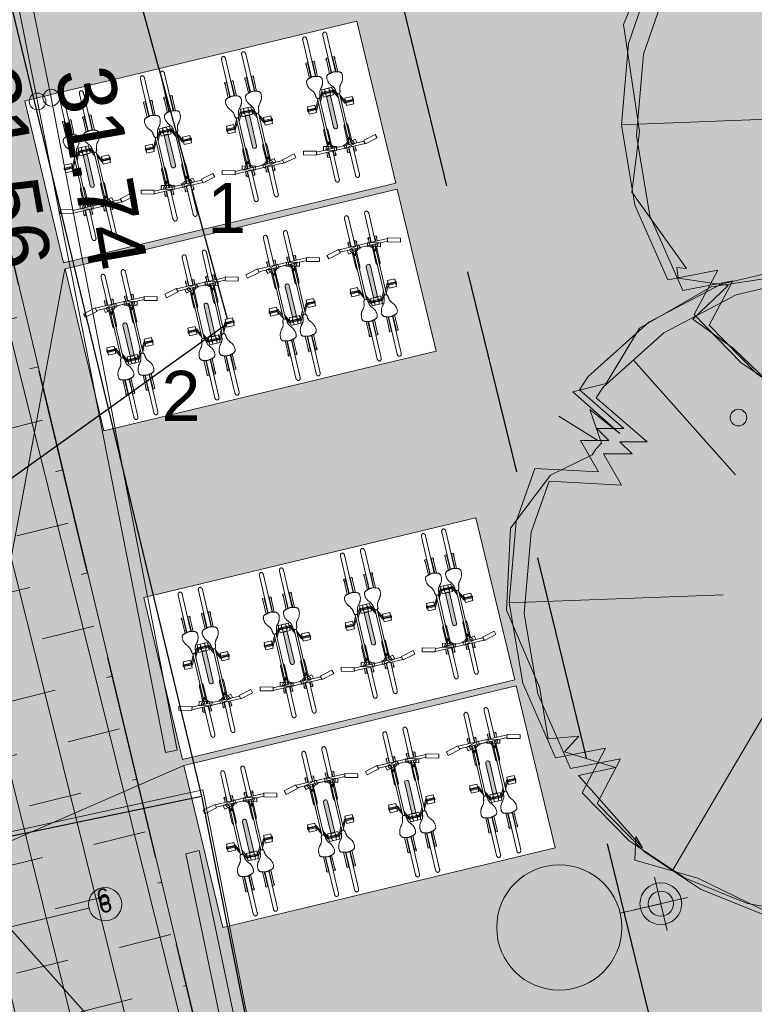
# Model space of a CAD drawing. Header units: metres. Extents: x 738076 to 738809, y 6589688 to 6590318.
# Tile 66 of 188: x 738428 to 738437, y 6589976 to 6589988. Entities that reach past the tile are written whole.
import ezdxf

# ---------------------------------------------------------------- set-up
doc = ezdxf.new("R2010")
doc.units = ezdxf.units.M
doc.linetypes.add('Kriipsjoon', pattern=[3.527298, 2.469236, -1.058062])
for name, color, linetype, lineweight in [('_GE (2D)', 7, 'Continuous', 5), ('_MA-haljastus kool (2D)', 7, 'Continuous', 5), ('_MA-joon kool (2D)', 7, 'Continuous', 5), ('_MA-pind kool (2D)', 7, 'Continuous', 5), ('_MA-teljed kool (2D)', 7, 'Continuous', 5), ('_MA-v2ikevorm kool (2D)', 7, 'Continuous', 5), ('AR-00 Teljed.AR', 7, 'Continuous', 25), ('MA-MA  TEKST kool', 7, 'Continuous', 9), ('None', 7, 'Continuous', 5), ('Plants-Component-Interior Linework', 7, 'Continuous', 18), ('Plants-Component-Outline', 7, 'Continuous', 18)]:
    doc.layers.add(name, color=color, linetype=linetype, lineweight=lineweight)
for name, color, linetype, lineweight, true_color in [('GE-korgus-EH2000', 7, 'Continuous', 5, 0x888888), ('GE-KTRASS', 7, 'Continuous', 5, 0x888888), ('GE-TEE', 7, 'Continuous', 5, 0x888888), ('GE-TORUNR', 7, 'Continuous', 5, 0x888888), ('GE-VTRASS', 7, 'Continuous', 5, 0x888888), ('MA-haljastus murukate', 7, 'Continuous', 5, 0xb9ceac), ('MA-haljastus puu', 7, 'Continuous', 5, 0xb9ceac), ('MA-hoone teljed', 7, 'Continuous', 5, 0x888888), ('MA-jalgrattahoidja', 7, 'Continuous', 5, 0x888888), ('MA-playtop kate', 7, 'Continuous', 5, 0x888888), ('MA-tee graniitplaat 300xvaba mm. helehall', 7, 'Continuous', 5, 0x636466), ('MA-teraslehest katendiääris 4x100', 7, 'Kriipsjoon', 25, 0x6c3f99), ('MA-teraslehest katendiääris 4x50', 6, 'Kriipsjoon', 25, 0xff00ff), ('MA-välisvalgusti', 7, 'Continuous', 5, 0x888888)]:
    doc.layers.add(name, color=color, linetype=linetype, lineweight=lineweight, true_color=true_color)
doc.styles.add('Arial', font='Arial')
doc.linetypes.add('-K-', pattern='A,10,-0.8,-1.308668,["K",Arial,S=1.4,R=0,X=-1.308668,Y=-0.7],-0.891332,10,-3', length=26)
doc.linetypes.add('-V-', pattern='A,10,-0.8,-1.308668,["V",Arial,S=1.4,R=0,X=-1.308668,Y=-0.7],-0.891332,10,-3', length=26)
pattern_1 = [(104, (0, 0), (-0.616138, -0.15362), []), (-166, (0, 0), (0.30724, -1.232276), [0.635, -0.635]), (-166, (-0.7698, 0.4625), (0.30724, -1.232276), [0.635, -0.635])]

# ---------------------------------------------------------------- blocks, each defined once
blk = doc.blocks.new('Hardscape (2D)-49')
at = {"layer": 'MA-playtop kate', "color": 157, "transparency": 33554687}
blk.add_solid([(-0.016, 0.065), (-5.2, -1.158), (-5.459, 22.379), (-11.123, 23.557)], dxfattribs=at)
blk.add_solid([(-0.016, 0.065), (-5.2, -1.158), (-5.459, 22.379), (-11.123, 23.557)], dxfattribs=at)
at = {"layer": 'MA-playtop kate', "color": 0, "flags": 1}
for tag in ['IFC_UUID', 'instanceID', 'prm0_name', 'prm0_type', 'prm0_value', 'prm1_name', 'prm1_type', 'prm1_value', 'prm2_name', 'prm2_type', 'prm2_value', 'prm3_name', 'prm3_type', 'prm3_value', 'prm4_name', 'prm4_type', 'prm4_value', 'prm5_name', 'prm5_type', 'prm5_value', 'prm6_name', 'prm6_type', 'prm6_value', 'prm7_name', 'prm7_type', 'prm7_value', 'prm8_name', 'prm8_type', 'prm8_value']:
    blk.add_attdef(tag, (-2153990.215, -6234773.484), '', height=0.00018, dxfattribs=at)
blk = doc.blocks.new('Hardscape (2D)-50')
at = {"layer": 'MA-tee graniitplaat 300xvaba mm. helehall', "linetype": 'Continuous', "lineweight": 0, "true_color": 0xeeeeee, "transparency": 33554687}
blk.add_hatch(color=7, dxfattribs=at).paths.add_polyline_path([(0.02, -0.016), (1.692, 0.384), (5.556, -15.76), (9.305, -14.853), (3.382, 9.863), (-2.645, 11.116)])
blk.add_hatch(color=7, dxfattribs=at).paths.add_polyline_path([(0.02, -0.016), (1.692, 0.384), (5.556, -15.76), (9.305, -14.853), (3.382, 9.863), (-2.645, 11.116)])
at = {"layer": 'MA-tee graniitplaat 300xvaba mm. helehall', "linetype": 'Continuous', "lineweight": 5, "true_color": 0x636466, "transparency": 33554687}
h = blk.add_hatch(dxfattribs=at)
h.set_pattern_fill('graniitplaat 300xvaba_ helehall', color=251, style=0, pattern_type=2)
h.set_pattern_definition(pattern_1)
h.paths.add_polyline_path([(0.02, -0.016), (1.692, 0.384), (5.556, -15.76), (9.305, -14.853), (3.382, 9.863), (-2.645, 11.116)])
h = blk.add_hatch(dxfattribs=at)
h.set_pattern_fill('graniitplaat 300xvaba_ helehall', color=251, style=0, pattern_type=2)
h.set_pattern_definition(pattern_1)
h.paths.add_polyline_path([(0.02, -0.016), (1.692, 0.384), (5.556, -15.76), (9.305, -14.853), (3.382, 9.863), (-2.645, 11.116)])
at = {"layer": 'MA-tee graniitplaat 300xvaba mm. helehall', "transparency": 33554687, "flags": 128}
blk.add_lwpolyline([(0.02, -0.016), (1.692, 0.384), (5.556, -15.76), (9.305, -14.853), (3.382, 9.863), (-2.645, 11.116)], close=True, dxfattribs=at)
blk.add_lwpolyline([(0.02, -0.016), (1.692, 0.384), (5.556, -15.76), (9.305, -14.853), (3.382, 9.863), (-2.645, 11.116)], close=True, dxfattribs=at)
at = {"layer": 'MA-tee graniitplaat 300xvaba mm. helehall', "color": 0, "flags": 1}
for tag in ['IFC_UUID', 'instanceID', 'prm0_name', 'prm0_type', 'prm0_value', 'prm1_name', 'prm1_type', 'prm1_value', 'prm2_name', 'prm2_type', 'prm2_value', 'prm3_name', 'prm3_type', 'prm3_value', 'prm4_name', 'prm4_type', 'prm4_value', 'prm5_name', 'prm5_type', 'prm5_value', 'prm6_name', 'prm6_type', 'prm6_value', 'prm7_name', 'prm7_type', 'prm7_value', 'prm8_name', 'prm8_type', 'prm8_value']:
    blk.add_attdef(tag, (-2153996.241, -6234774.391), '', height=0.00018, dxfattribs=at)
blk = doc.blocks.new('Hardscape (2D)-51')
at = {"layer": 'MA-haljastus murukate', "color": 254, "true_color": 0xd9e6cf, "transparency": 33554687}
blk.add_solid([(-8.992, -1.7), (-12.528, 13.534), (-24.06, -5.248), (-29.504, 17.066)], dxfattribs=at)
blk.add_solid([(-8.992, -1.7), (-12.528, 13.534), (-24.06, -5.248), (-29.504, 17.066)], dxfattribs=at)
at = {"layer": 'MA-haljastus murukate', "color": 0, "flags": 1}
for tag in ['IFC_UUID', 'instanceID', 'prm0_name', 'prm0_type', 'prm0_value', 'prm1_name', 'prm1_type', 'prm1_value', 'prm2_name', 'prm2_type', 'prm2_value', 'prm3_name', 'prm3_type', 'prm3_value', 'prm4_name', 'prm4_type', 'prm4_value', 'prm5_name', 'prm5_type', 'prm5_value', 'prm6_name', 'prm6_type', 'prm6_value', 'prm7_name', 'prm7_type', 'prm7_value', 'prm8_name', 'prm8_type', 'prm8_value']:
    blk.add_attdef(tag, (-2153984.551, -6234772.26), '', height=0.00018, dxfattribs=at)
blk = doc.blocks.new('MA-pind kool (2D)')
at = {"layer": 'MA-haljastus murukate', "transparency": 33554687}
blk.add_blockref('Hardscape (2D)-51', (-2153955.047, -6234767.012), dxfattribs=at)
at = {"layer": 'MA-playtop kate', "color": 7, "transparency": 33554687}
blk.add_blockref('Hardscape (2D)-49', (-2153979.091, -6234772.325, -0.2), dxfattribs=at)
at = {"layer": 'MA-tee graniitplaat 300xvaba mm. helehall', "transparency": 33554687}
blk.add_blockref('Hardscape (2D)-50', (-2153993.597, -6234758.63), dxfattribs=at)
blk = doc.blocks.new('NYX330 1-ne (2D)')
at = {"layer": 'MA-välisvalgusti', "linetype": 'Continuous', "lineweight": 0, "true_color": 0x7f007f, "transparency": 33554687}
h = blk.add_hatch(color=216, dxfattribs=at)
edge = h.paths.add_edge_path()
edge.add_arc((2.094, 0), 1.25, 143.1301, 216.8699, ccw=False)
edge.add_arc((1.094, 0), 0.75, 90, 180)
edge.add_arc((1.094, 0), 0.75, 180, 270)
at = {"layer": 'MA-välisvalgusti', "linetype": 'Continuous', "transparency": 33554687}
for p, q in [((-0.156, 0.328), (-0.156, -0.328)), ((0.172, 0), (-0.484, 0)), ((0.344, 0), (-0.156, 0))]:
    blk.add_line(p, q, dxfattribs=at)
for centre, radius in [((1.094, 0), 0.75), ((-0.156, 0), 0.25), ((-0.156, 0), 0.15)]:
    blk.add_circle(centre, radius, dxfattribs=at)
blk = doc.blocks.new('jalgratta varikatus (2D)')
at = {"layer": 'MA-jalgrattahoidja', "transparency": 33554687, "flags": 128}
for points in [[(-2.056, 1.116), (2.039, 1.116), (2.039, -0.879), (-2.056, -0.879)], [(-2.056, -0.956), (2.039, -0.956), (2.039, -2.95), (-2.056, -2.95)]]:
    blk.add_lwpolyline(points, close=True, dxfattribs=at)
at = {"color": 255, "transparency": 33554559}
for points in [[(-2.056, 1.116), (2.039, 1.116), (2.039, -0.879), (-2.056, -0.879)], [(-2.056, -0.956), (2.039, -0.956), (2.039, -2.95), (-2.056, -2.95)]]:
    blk.add_wipeout(points, dxfattribs=at).dxf.layer = 'MA-jalgrattahoidja'
at = {"layer": 'MA-jalgrattahoidja', "transparency": 33554559, "flags": 128}
for points in [[(-2.056, 1.116), (2.039, 1.116), (2.039, -0.879), (-2.056, -0.879)], [(-2.056, -0.956), (2.039, -0.956), (2.039, -2.95), (-2.056, -2.95)]]:
    blk.add_lwpolyline(points, close=True, dxfattribs=at)
blk = doc.blocks.new('rattahoidja kaar300 (2D)')
at = {"layer": 'MA-jalgrattahoidja', "linetype": 'Continuous', "lineweight": 0, "transparency": 33554687}
h = blk.add_hatch(color=233, dxfattribs=at)
edge = h.paths.add_edge_path()
edge.add_arc((0, 0), 0.025, 90, 270)
edge.add_line((0, -0.025), (0.36, -0.025))
edge.add_arc((0.36, 0), 0.025, 270, 450)
edge.add_line((0.36, 0.025), (0, 0.025))
at = {"layer": 'MA-jalgrattahoidja'}
for p, q in [((-0.279, 0.302), (-0.241, 0.453)), ((-0.241, 0.453), (-0.196, 0.442)), ((-0.234, 0.29), (-0.196, 0.442)), ((-0.279, 0.302), (-0.234, 0.29)), ((-0.274, 0.3), (-0.274, -0.053)), ((-0.243, 0.293), (-0.243, -0.045)), ((0.218, 0.274), (0.218, 0.184)), ((0.31, 0.274), (0.218, 0.274)), ((0.248, 0.28), (0.264, 0.28)), ((0.248, 0.274), (0.248, 0.28)), ((0.254, 0.184), (0.254, 0.274)), ((0.257, 0.283), (0.264, 0.283)), ((0.257, 0.283), (0.257, 0.28)), ((0.271, 0.283), (0.264, 0.283)), ((0.281, 0.28), (0.264, 0.28)), ((0.264, 0.184), (0.264, 0.274)), ((0.271, 0.283), (0.271, 0.28)), ((0.274, 0.184), (0.274, 0.274)), ((0.281, 0.274), (0.281, 0.28)), ((0.31, 0.274), (0.31, 0.184)), ((-0.619, 0.149), (-0.274, 0.149)), ((-0.336, 0.154), (-0.336, 0.174)), ((-0.336, 0.174), (-0.274, 0.174)), ((-0.336, 0.154), (-0.274, 0.154)), ((-0.331, 0.176), (-0.312, 0.176)), ((-0.331, 0.176), (-0.331, 0.174)), ((-0.327, 0.178), (-0.315, 0.178)), ((-0.327, 0.178), (-0.327, 0.176)), ((-0.327, 0.154), (-0.327, 0.149)), ((-0.315, 0.178), (-0.315, 0.176)), ((-0.315, 0.154), (-0.315, 0.149)), ((-0.312, 0.176), (-0.312, 0.174)), ((-0.279, 0.055), (-0.241, 0.206)), ((-0.243, 0.154), (-0.239, 0.154)), ((-0.243, 0.136), (-0.18, 0.136)), ((-0.241, 0.206), (-0.196, 0.195)), ((-0.234, 0.043), (-0.196, 0.195)), ((-0.228, 0.142), (-0.228, 0.136)), ((-0.208, 0.149), (-0.024, 0.149)), ((-0.208, 0.149), (-0.208, 0.139)), ((-0.172, 0.139), (-0.208, 0.139)), ((-0.163, 0.136), (0.379, 0.136)), ((0.31, 0.184), (0.218, 0.184)), ((0.248, 0.184), (0.248, 0.178)), ((0.248, 0.178), (0.264, 0.178)), ((0.252, 0.178), (0.252, 0.173)), ((0.252, 0.173), (0.33, 0.136)), ((0.281, 0.178), (0.264, 0.178)), ((0.276, 0.178), (0.36, 0.136)), ((0.281, 0.184), (0.281, 0.178)), ((0.636, 0.174), (0.825, 0.174)), ((0.642, 0.154), (0.825, 0.154)), ((0.643, 0.149), (1.102, 0.149)), ((0.801, 0.176), (0.801, 0.174)), ((0.819, 0.176), (0.801, 0.176)), ((0.804, 0.178), (0.804, 0.176)), ((0.816, 0.178), (0.804, 0.178)), ((0.804, 0.154), (0.804, 0.149)), ((0.816, 0.178), (0.816, 0.176)), ((0.816, 0.154), (0.816, 0.149)), ((0.819, 0.176), (0.819, 0.174)), ((0.825, 0.154), (0.825, 0.174)), ((-0.619, 0.099), (-0.274, 0.099)), ((-0.336, 0.074), (-0.336, 0.094)), ((-0.336, 0.094), (-0.274, 0.094)), ((-0.336, 0.074), (-0.274, 0.074)), ((-0.331, 0.072), (-0.331, 0.074)), ((-0.331, 0.072), (-0.312, 0.072)), ((-0.327, 0.094), (-0.327, 0.099)), ((-0.327, 0.07), (-0.327, 0.072)), ((-0.327, 0.07), (-0.315, 0.07)), ((-0.315, 0.094), (-0.315, 0.099)), ((-0.315, 0.07), (-0.315, 0.072)), ((-0.312, 0.072), (-0.312, 0.074)), ((-0.279, 0.055), (-0.234, 0.043)), ((-0.243, 0.074), (-0.274, 0.074)), ((-0.274, -0.3), (-0.274, 0.053)), ((-0.243, 0.111), (-0.18, 0.111)), ((-0.243, 0.094), (-0.239, 0.094)), ((-0.243, -0.293), (-0.243, 0.045)), ((-0.228, 0.105), (-0.228, 0.111)), ((-0.208, 0.109), (-0.208, 0.099)), ((-0.172, 0.109), (-0.208, 0.109)), ((-0.208, 0.099), (-0.024, 0.099)), ((-0.163, 0.111), (0.379, 0.111)), ((0.413, 0.069), (0.33, 0.111)), ((0.437, 0.074), (0.36, 0.111)), ((0.471, 0.063), (0.379, 0.063)), ((0.379, -0.026), (0.379, 0.063)), ((0.471, 0.026), (0.379, 0.026)), ((0.379, 0.026), (0.379, -0.063)), ((0.408, 0.069), (0.425, 0.069)), ((0.408, 0.063), (0.408, 0.069)), ((0.408, 0.026), (0.408, 0.033)), ((0.408, 0.033), (0.425, 0.033)), ((0.415, 0.063), (0.415, -0.026)), ((0.415, -0.063), (0.415, 0.026)), ((0.418, 0.036), (0.418, 0.033)), ((0.418, 0.036), (0.425, 0.036)), ((0.441, 0.069), (0.425, 0.069)), ((0.425, 0.063), (0.425, -0.026)), ((0.431, 0.036), (0.425, 0.036)), ((0.441, 0.033), (0.425, 0.033)), ((0.425, -0.063), (0.425, 0.026)), ((0.431, 0.036), (0.431, 0.033)), ((0.435, 0.063), (0.435, -0.026)), ((0.435, -0.063), (0.435, 0.026)), ((0.437, 0.069), (0.437, 0.074)), ((0.441, 0.063), (0.441, 0.069)), ((0.441, 0.026), (0.441, 0.033)), ((0.471, -0.026), (0.471, 0.063)), ((0.471, 0.026), (0.471, -0.063)), ((0.636, 0.074), (0.825, 0.074)), ((0.642, 0.094), (0.825, 0.094)), ((0.643, 0.099), (1.102, 0.099)), ((0.801, 0.072), (0.801, 0.074)), ((0.819, 0.072), (0.801, 0.072)), ((0.804, 0.094), (0.804, 0.099)), ((0.804, 0.07), (0.804, 0.072)), ((0.816, 0.07), (0.804, 0.07)), ((0.816, 0.094), (0.816, 0.099)), ((0.816, 0.07), (0.816, 0.072)), ((0.819, 0.072), (0.819, 0.074)), ((0.825, 0.074), (0.825, 0.094)), ((-0.619, -0.099), (-0.274, -0.099)), ((-0.336, -0.074), (-0.336, -0.094)), ((-0.336, -0.074), (-0.274, -0.074)), ((-0.336, -0.094), (-0.274, -0.094)), ((-0.331, -0.072), (-0.331, -0.074)), ((-0.331, -0.072), (-0.312, -0.072)), ((-0.327, -0.07), (-0.327, -0.072)), ((-0.327, -0.07), (-0.315, -0.07)), ((-0.327, -0.094), (-0.327, -0.099)), ((-0.315, -0.07), (-0.315, -0.072)), ((-0.315, -0.094), (-0.315, -0.099)), ((-0.312, -0.072), (-0.312, -0.074)), ((-0.279, -0.055), (-0.234, -0.043)), ((-0.279, -0.055), (-0.241, -0.206)), ((-0.243, -0.074), (-0.274, -0.074)), ((-0.243, -0.094), (-0.239, -0.094)), ((-0.243, -0.111), (-0.18, -0.111)), ((-0.234, -0.043), (-0.196, -0.195)), ((-0.228, -0.105), (-0.228, -0.111)), ((-0.208, -0.099), (-0.024, -0.099)), ((-0.208, -0.109), (-0.208, -0.099)), ((-0.172, -0.109), (-0.208, -0.109)), ((-0.163, -0.111), (0.379, -0.111)), ((0.413, -0.069), (0.33, -0.111)), ((0.437, -0.074), (0.36, -0.111)), ((0.471, -0.026), (0.379, -0.026)), ((0.471, -0.063), (0.379, -0.063)), ((0.408, -0.026), (0.408, -0.033)), ((0.408, -0.033), (0.425, -0.033)), ((0.408, -0.063), (0.408, -0.069)), ((0.408, -0.069), (0.425, -0.069)), ((0.418, -0.036), (0.418, -0.033)), ((0.418, -0.036), (0.425, -0.036)), ((0.441, -0.033), (0.425, -0.033)), ((0.431, -0.036), (0.425, -0.036)), ((0.441, -0.069), (0.425, -0.069)), ((0.431, -0.036), (0.431, -0.033)), ((0.437, -0.069), (0.437, -0.074)), ((0.441, -0.026), (0.441, -0.033)), ((0.441, -0.063), (0.441, -0.069)), ((0.636, -0.074), (0.825, -0.074)), ((0.642, -0.094), (0.825, -0.094)), ((0.643, -0.099), (1.102, -0.099)), ((0.819, -0.072), (0.801, -0.072)), ((0.801, -0.072), (0.801, -0.074)), ((0.816, -0.07), (0.804, -0.07)), ((0.804, -0.07), (0.804, -0.072)), ((0.804, -0.094), (0.804, -0.099)), ((0.816, -0.07), (0.816, -0.072)), ((0.816, -0.094), (0.816, -0.099)), ((0.819, -0.072), (0.819, -0.074)), ((0.825, -0.074), (0.825, -0.094)), ((-0.619, -0.149), (-0.274, -0.149)), ((-0.336, -0.154), (-0.336, -0.174)), ((-0.336, -0.154), (-0.274, -0.154)), ((-0.336, -0.174), (-0.274, -0.174)), ((-0.331, -0.176), (-0.331, -0.174)), ((-0.331, -0.176), (-0.312, -0.176)), ((-0.327, -0.154), (-0.327, -0.149)), ((-0.327, -0.178), (-0.327, -0.176)), ((-0.327, -0.178), (-0.315, -0.178)), ((-0.315, -0.154), (-0.315, -0.149)), ((-0.315, -0.178), (-0.315, -0.176)), ((-0.312, -0.176), (-0.312, -0.174)), ((-0.243, -0.136), (-0.18, -0.136)), ((-0.243, -0.154), (-0.239, -0.154)), ((-0.241, -0.206), (-0.196, -0.195)), ((-0.228, -0.142), (-0.228, -0.136)), ((-0.208, -0.149), (-0.208, -0.139)), ((-0.172, -0.139), (-0.208, -0.139)), ((-0.208, -0.149), (-0.024, -0.149)), ((-0.163, -0.136), (0.379, -0.136)), ((0.218, -0.274), (0.218, -0.184)), ((0.31, -0.184), (0.218, -0.184)), ((0.248, -0.184), (0.248, -0.178)), ((0.248, -0.178), (0.264, -0.178)), ((0.252, -0.173), (0.33, -0.136)), ((0.252, -0.178), (0.252, -0.173)), ((0.254, -0.184), (0.254, -0.274)), ((0.281, -0.178), (0.264, -0.178)), ((0.264, -0.184), (0.264, -0.274)), ((0.274, -0.184), (0.274, -0.274)), ((0.276, -0.178), (0.36, -0.136)), ((0.281, -0.184), (0.281, -0.178)), ((0.31, -0.274), (0.31, -0.184)), ((0.636, -0.174), (0.825, -0.174)), ((0.642, -0.154), (0.825, -0.154)), ((0.643, -0.149), (1.102, -0.149)), ((0.801, -0.176), (0.801, -0.174)), ((0.819, -0.176), (0.801, -0.176)), ((0.804, -0.154), (0.804, -0.149)), ((0.804, -0.178), (0.804, -0.176)), ((0.816, -0.178), (0.804, -0.178)), ((0.816, -0.154), (0.816, -0.149)), ((0.816, -0.178), (0.816, -0.176)), ((0.819, -0.176), (0.819, -0.174)), ((0.825, -0.154), (0.825, -0.174)), ((-0.279, -0.302), (-0.234, -0.29)), ((-0.279, -0.302), (-0.241, -0.453)), ((-0.234, -0.29), (-0.196, -0.442)), ((0.31, -0.274), (0.218, -0.274)), ((0.248, -0.274), (0.248, -0.28)), ((0.248, -0.28), (0.264, -0.28)), ((0.257, -0.283), (0.257, -0.28)), ((0.257, -0.283), (0.264, -0.283)), ((0.281, -0.28), (0.264, -0.28)), ((0.271, -0.283), (0.264, -0.283)), ((0.271, -0.283), (0.271, -0.28)), ((0.281, -0.274), (0.281, -0.28)), ((-0.241, -0.453), (-0.196, -0.442))]:
    blk.add_line(p, q, dxfattribs=at)
at = {"layer": 'MA-jalgrattahoidja', "flags": 128}
for points in [[(-0.167, 0.119), (-0.177, 0.119), (-0.177, 0.129), (-0.167, 0.129)], [(-0.167, -0.119), (-0.177, -0.119), (-0.177, -0.129), (-0.167, -0.129)]]:
    blk.add_lwpolyline(points, close=True, dxfattribs=at)
at = {"layer": 'MA-jalgrattahoidja', "transparency": 33554687, "flags": 128}
blk.add_lwpolyline([(0, 0.025, 1), (0, -0.025), (0.36, -0.025, 1), (0.36, 0.025)], format="xyb", close=True, dxfattribs=at)
at = {"layer": 'MA-jalgrattahoidja'}
for centre, radius in [((-0.172, 0.124), 0.015), ((-0.172, 0.124), 0.00974), ((-0.172, -0.124), 0.015), ((-0.172, -0.124), 0.00974)]:
    blk.add_circle(centre, radius, dxfattribs=at)
for points in [[(-0.619, 0.149), (-0.63, 0.148), (-0.651, 0.135), (-0.651, 0.124)], [(-0.619, 0.099), (-0.63, 0.099), (-0.651, 0.112), (-0.651, 0.124)], [(-0.208, 0.149), (-0.212, 0.16), (-0.231, 0.173), (-0.243, 0.174)], [(-0.228, 0.142), (-0.229, 0.147), (-0.235, 0.153), (-0.239, 0.154)], [(-0.024, 0.149), (-0.016, 0.148), (-0.001, 0.145), (0.004, 0.139)], [(0.647, 0.124), (0.644, 0.146), (0.624, 0.223), (0.526, 0.214), (0.457, 0.151), (0.378, 0.148), (0.377, 0.124)], [(0.647, 0.124), (0.644, 0.101), (0.624, 0.024), (0.526, 0.033), (0.457, 0.096), (0.378, 0.099), (0.377, 0.124)], [(1.102, 0.149), (1.114, 0.148), (1.134, 0.135), (1.135, 0.124)], [(1.102, 0.099), (1.114, 0.099), (1.134, 0.112), (1.135, 0.124)], [(-0.208, 0.099), (-0.212, 0.087), (-0.231, 0.074), (-0.243, 0.074)], [(-0.228, 0.105), (-0.229, 0.1), (-0.235, 0.094), (-0.239, 0.094)], [(-0.024, 0.099), (-0.016, 0.099), (-0.001, 0.103), (0.004, 0.109)], [(-0.619, -0.099), (-0.63, -0.099), (-0.651, -0.112), (-0.651, -0.124)], [(-0.208, -0.099), (-0.212, -0.087), (-0.231, -0.074), (-0.243, -0.074)], [(-0.228, -0.105), (-0.229, -0.1), (-0.235, -0.094), (-0.239, -0.094)], [(-0.024, -0.099), (-0.016, -0.099), (-0.001, -0.103), (0.004, -0.109)], [(0.647, -0.124), (0.644, -0.101), (0.624, -0.024), (0.526, -0.033), (0.457, -0.096), (0.378, -0.099), (0.377, -0.124)], [(1.102, -0.099), (1.114, -0.099), (1.134, -0.112), (1.135, -0.124)], [(-0.619, -0.149), (-0.63, -0.148), (-0.651, -0.135), (-0.651, -0.124)], [(-0.208, -0.149), (-0.212, -0.16), (-0.231, -0.173), (-0.243, -0.174)], [(-0.228, -0.142), (-0.229, -0.147), (-0.235, -0.153), (-0.239, -0.154)], [(-0.024, -0.149), (-0.016, -0.148), (-0.001, -0.145), (0.004, -0.139)], [(0.647, -0.124), (0.644, -0.146), (0.624, -0.223), (0.526, -0.214), (0.457, -0.151), (0.378, -0.148), (0.377, -0.124)], [(1.102, -0.149), (1.114, -0.148), (1.134, -0.135), (1.135, -0.124)]]:
    blk.add_open_spline(points, degree=2, dxfattribs=at)
blk = doc.blocks.new('MA-v2ikevorm kool (2D)')
at = {"layer": 'MA-jalgrattahoidja', "color": 7, "transparency": 33554687, "rotation": 13.47759762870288}
blk.add_blockref('jalgratta varikatus (2D)', (-2153985.237, -6234758.204, -0.284), dxfattribs=at)
at = {"layer": 'MA-välisvalgusti', "color": 7, "transparency": 33554687, "rotation": 193.1401514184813}
blk.add_blockref('NYX330 1-ne (2D)', (-2153980.024, -6234767.253, -0.946), dxfattribs=at)
at = {"layer": 'MA-jalgrattahoidja', "color": 7, "transparency": 33554687, "xscale": -1}
for p, rotation in [((-2153983.77, -6234757.91, -0.317), 283.090734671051), ((-2153984.743, -6234758.144, -0.297), 283.090734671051), ((-2153985.715, -6234758.377, -0.277), 283.090734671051), ((-2153986.687, -6234758.611, -0.257), 283.090734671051), ((-2153983.378, -6234759.582, -0.423), 103.0907346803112), ((-2153984.35, -6234759.816, -0.403), 103.0907346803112), ((-2153985.323, -6234760.049, -0.383), 103.0907346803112), ((-2153986.295, -6234760.283, -0.363), 103.0907346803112)]:
    blk.add_blockref('rattahoidja kaar300 (2D)', p, dxfattribs=dict(at, rotation=rotation))
at = {"layer": 'MA-jalgrattahoidja', "color": 7, "transparency": 33554687, "rotation": 13.47759762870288}
blk.add_blockref('jalgratta varikatus (2D)', (-2153983.811, -6234764.154, -0.664), dxfattribs=at)
at = {"layer": 'MA-jalgrattahoidja', "color": 7, "transparency": 33554687, "xscale": -1}
for p, rotation in [((-2153982.345, -6234763.861, -0.694), 283.090734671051), ((-2153983.317, -6234764.094, -0.676), 283.090734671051), ((-2153984.289, -6234764.328, -0.659), 283.090734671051), ((-2153985.262, -6234764.561, -0.641), 283.090734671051), ((-2153981.946, -6234765.531, -0.797), 103.0907346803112), ((-2153982.918, -6234765.764, -0.78), 103.0907346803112), ((-2153983.89, -6234765.998, -0.763), 103.0907346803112), ((-2153984.862, -6234766.231, -0.746), 103.0907346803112)]:
    blk.add_blockref('rattahoidja kaar300 (2D)', p, dxfattribs=dict(at, rotation=rotation))
blk = doc.blocks.new('OT 04 (2D)')
at = {"layer": 'MA-välisvalgusti', "color": 7, "transparency": 33554687}
for p, q in [((0, 0.1926), (0, -0.1945)), ((-0.1964, 0), (0.1964, 0))]:
    blk.add_line(p, q, dxfattribs=at)
at = {"layer": 'Plants-Component-Interior Linework'}
for p, q in [((0.5174, 0.9535), (1.4921, 2.5066)), ((0.4268, 0.6355), (1.8055, 2.3176)), ((-0.9662, 1.086), (-1.8829, 2.1178)), ((-2.2022, 1.3938), (-2.5535, 1.6124)), ((-1.0763, 0.0095), (-3, -0.0633)), ((0.7583, -0.1451), (2.7784, -0.6282)), ((-0.4395, -0.6121), (-1.5328, -2.4686)), ((0.4532, -0.8567), (1.4674, -2.6134)), ((0.5034, -1.3733), (1.0794, -2.8007))]:
    blk.add_line(p, q, dxfattribs=at)
at = {"layer": 'Plants-Component-Outline'}
blk.add_line((1.4749, -2.4506), (1.9563, -2.0846), dxfattribs=at)
at = {"layer": 'Plants-Component-Outline', "flags": 128}
for points in [[(1.9564, -2.0848), (1.8177, -1.8045), (1.9863, -1.7756), (1.8524, -1.5435), (2.3436, -1.6408), (2.6916, -0.9879), (2.8652, -0.2686), (2.8532, 0.4712), (2.7802, 0.7359), (2.2642, 0.6681), (2.4272, 0.8505), (2.2717, 0.8418), (2.4429, 1.0333), (2.1249, 1.0996), (2.4933, 1.468), (2.2874, 1.8258), (1.7696, 2.3543), (1.136, 2.7364), (0.4269, 2.9478), (0.2114, 2.5744), (-0.0159, 2.8017), (-0.1517, 2.5667), (-0.3828, 2.9674), (-1.0961, 2.7992), (-1.7454, 2.4594), (-2.29, 1.969), (-2.3698, 1.8489), (-1.9691, 1.5038), (-2.2137, 1.5038), (-2.1037, 1.3938), (-2.3605, 1.3938), (-2.1981, 1.1125), (-2.7707, 1.1446), (-2.9376, 0.6669), (-3, -0.0633), (-2.8793, -0.7861), (-2.5829, -1.4564), (-2.1346, -1.3702), (-2.3455, -1.7698), (-1.9225, -2.202), (-1.4198, -2.5382), (-0.8589, -2.7642), (-0.2636, -2.8702), (0.3409, -2.852), (0.9287, -2.7101), (1.4749, -2.4506)], [(0.5619, 2.8518), (0.3462, 2.4781), (0.1189, 2.7054), (-0.0169, 2.4704), (-0.248, 2.871), (-0.9613, 2.7029), (-1.6106, 2.363), (-2.1552, 1.8726), (-2.2184, 1.7776), (-1.7612, 1.3838), (-2.0058, 1.3838), (-1.8957, 1.2737), (-2.1526, 1.2737), (-1.9902, 0.9924), (-2.6425, 1.0291), (-2.8027, 0.5706), (-2.8652, -0.1596), (-2.7444, -0.8824), (-2.448, -1.5527), (-1.9997, -1.4665), (-2.2106, -1.8661), (-1.7855, -2.3001), (-1.28, -2.6371), (-0.716, -2.8628), (-0.1175, -2.9674), (0.4896, -2.9464), (1.0794, -2.8007), (1.6265, -2.5366), (2.1075, -2.1654), (1.9521, -1.8807), (2.1047, -1.844), (1.9872, -1.6398), (2.4784, -1.7371), (2.8264, -1.0842), (3, -0.3649), (2.988, 0.3749), (2.8711, 0.7987), (2.4354, 0.7415), (2.5984, 0.9239), (2.443, 0.9152), (2.6141, 1.1067), (2.2961, 1.173), (2.5794, 1.4563), (2.4223, 1.7294), (1.9045, 2.258)], [(1.9045, 2.258), (1.2709, 2.6401), (0.5618, 2.8515)]]:
    blk.add_lwpolyline(points, dxfattribs=at)
at = {"layer": 'None', "color": 0, "flags": 1}
for tag in ['ID', 'Quantity', 'Latin_Name', 'Common_Name', 'Plantlist_Name', 'Category', 'Spread', 'Height', 'Spacing', 'Scheduled_Size', 'SKU', 'Price', 'Extended_Price', 'Notes', 'Class_Code', 'Landscape_Use', 'Growth_Habit', 'Mature_Height', 'Mature_Spread', 'Flower_Characteristics', 'Floral_Color', 'Blooms_Begin', 'Foliage_Characteristics', 'Foliage_Color', 'Fall_Colors', 'Fruit_Characteristics', 'Fruit_Color', 'Persistence', 'Tolerances', 'Water_Range', 'Soil_Range', 'pH_Range', 'Light_Range', 'Plant_Zone', 'Favorite', 'Project_Numbers', 'Supplier', 'Comment_1', 'Comment_2', 'Comment_3', 'Image_Plant_Form', 'Image_Detail', 'Image_Misc', 'Custom_Image']:
    blk.add_attdef(tag, (-3, -2.9674), '', height=0.00018, dxfattribs=at)
blk = doc.blocks.new('Ornamental Tree 04 (2D)')
at = {"layer": 'None', "color": 250, "true_color": 0x444444, "transparency": 33554687}
blk.add_blockref('OT 04 (2D)', (0, 0), dxfattribs=at)
blk = doc.blocks.new('Plant (2D)')
at = {"layer": 'MA-haljastus puu', "transparency": 33554687, "flags": 128}
blk.add_lwpolyline([(3.426, 2.536), (2.486, 2.93), (2.632, 3.292), (2.578, 3.095), (1.725, 3.859), (0.506, 4.068), (0.507, 3.695), (0.285, 3.73), (0.103, 3.781), (-0.039, 3.679), (-0.259, 3.703), (-0.107, 3.759), (-0.235, 3.735), (-0.534, 3.913), (-1.325, 3.892), (-2.194, 3.514), (-3.07, 2.57), (-3.257, 2.592), (-2.429, 2.178), (-2.957, 2.154), (-2.855, 1.838), (-3.002, 2.078), (-2.711, 1.702), (-3.723, 1.73), (-3.974, 1.115), (-3.785, -0.166), (-3.874, -0.893), (-3.219, -1.806), (-3.336, -1.796), (-3.321, -1.923), (-2.72, -2.012), (-3.145, -2.413), (-2.659, -2.765), (-2.248, -3.159), (-2.254, -2.898), (-1.714, -3.342), (-1.065, -3.626), (0.006, -4.04), (0.87, -4.043), (1.601, -3.5), (2.394, -3.44), (3.017, -2.745), (2.756, -2.58), (3.016, -2.466), (2.828, -2.224), (3.185, -2.179), (3.759, -1.475), (3.948, -0.274), (4.121, 0.418), (3.736, 1.015), (3.164, 0.934), (3.678, 1.444), (3.428, 1.46), (3.671, 1.424), (3.051, 1.507), (3.596, 2.123)], close=True, dxfattribs=at)
at = {"layer": 'MA-haljastus puu', "color": 7, "transparency": 33554687, "xscale": 1.333333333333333, "yscale": 1.333333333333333, "zscale": 1.25}
blk.add_blockref('Ornamental Tree 04 (2D)', (0, 0, -0.555), dxfattribs=at)
at = {"layer": 'MA-haljastus puu', "color": 0, "flags": 1}
for tag in ['IFC_UUID', 'instanceID', 'prm0_name', 'prm0_type', 'prm0_value', 'prm1_name', 'prm1_type', 'prm1_value', 'prm2_name', 'prm2_type', 'prm2_value', 'prm3_name', 'prm3_type', 'prm3_value', 'prm4_name', 'prm4_type', 'prm4_value', 'prm5_name', 'prm5_type', 'prm5_value', 'prm6_name', 'prm6_type', 'prm6_value', 'prm7_name', 'prm7_type', 'prm7_value', 'prm8_name', 'prm8_type', 'prm8_value', 'prm9_name', 'prm9_type', 'prm9_value', 'ID', 'Quantity', 'Latin_Name', 'Common_Name', 'Plantlist_Name', 'Category', 'Spread', 'Height', 'Spacing', 'Scheduled_Size', 'SKU', 'Price', 'Extended_Price', 'Notes', 'Class_Code', 'Landscape_Use', 'Growth_Habit', 'Mature_Height', 'Mature_Spread', 'Flower_Characteristics', 'Floral_Color', 'Blooms_Begin', 'Foliage_Characteristics', 'Foliage_Color', 'Fall_Colors', 'Fruit_Characteristics', 'Fruit_Color', 'Persistence', 'Tolerances', 'Water_Range', 'Soil_Range', 'pH_Range', 'Light_Range', 'Plant_Zone', 'Favorite', 'Project_Numbers', 'Supplier', 'Comment_1', 'Comment_2', 'Comment_3', 'Image_Plant_Form', 'Image_Detail', 'Image_Misc', 'Custom_Image']:
    blk.add_attdef(tag, (-2153980.344, -6234761.842), '', height=0.00018, dxfattribs=at)
blk = doc.blocks.new('Plant (2D)-1')
at = {"layer": 'MA-haljastus puu', "transparency": 33554687, "flags": 128}
blk.add_lwpolyline([(3.17, 2.213), (2.73, 3.002), (2.542, 3.279), (2.505, 3.259), (1.682, 3.626), (0.703, 4.132), (0.449, 3.699), (0.302, 3.829), (0.133, 3.79), (-0.024, 3.668), (0.028, 3.681), (-0.11, 3.786), (-0.282, 3.929), (-0.369, 3.886), (-1.58, 3.701), (-2.44, 3.206), (-2.838, 2.544), (-3.236, 2.442), (-2.675, 1.945), (-3.033, 2.232), (-2.896, 1.826), (-2.961, 1.755), (-3.008, 1.689), (-3.504, 1.446), (-3.985, 0.809), (-4.032, -0.173), (-3.637, -1.095), (-3.535, -1.713), (-3.164, -1.681), (-3.339, -1.87), (-2.727, -2.059), (-3.169, -2.154), (-2.403, -3.022), (-2.482, -2.883), (-2.496, -3.169), (-1.741, -3.385), (-0.83, -3.827), (-0.002, -4.037), (0.591, -4.037), (1.589, -3.612), (2.12, -3.176), (3.006, -2.97), (2.733, -2.532), (3.034, -2.556), (2.85, -2.248), (3.284, -2.348), (3.683, -1.483), (3.957, -0.291), (3.903, 0.407), (3.773, 1.238), (3.404, 1.169), (3.697, 1.395), (3.206, 1.411), (3.374, 1.694), (3.216, 1.478), (3.571, 1.864)], close=True, dxfattribs=at)
at = {"layer": 'MA-haljastus puu', "color": 7, "transparency": 33554687, "xscale": 1.333333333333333, "yscale": 1.333333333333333, "zscale": 1.25}
blk.add_blockref('Ornamental Tree 04 (2D)', (0, 0, -0.815), dxfattribs=at)
at = {"layer": 'MA-haljastus puu', "color": 0, "flags": 1}
for tag in ['IFC_UUID', 'instanceID', 'prm0_name', 'prm0_type', 'prm0_value', 'prm1_name', 'prm1_type', 'prm1_value', 'prm2_name', 'prm2_type', 'prm2_value', 'prm3_name', 'prm3_type', 'prm3_value', 'prm4_name', 'prm4_type', 'prm4_value', 'prm5_name', 'prm5_type', 'prm5_value', 'prm6_name', 'prm6_type', 'prm6_value', 'prm7_name', 'prm7_type', 'prm7_value', 'prm8_name', 'prm8_type', 'prm8_value', 'prm9_name', 'prm9_type', 'prm9_value', 'ID', 'Quantity', 'Latin_Name', 'Common_Name', 'Plantlist_Name', 'Category', 'Spread', 'Height', 'Spacing', 'Scheduled_Size', 'SKU', 'Price', 'Extended_Price', 'Notes', 'Class_Code', 'Landscape_Use', 'Growth_Habit', 'Mature_Height', 'Mature_Spread', 'Flower_Characteristics', 'Floral_Color', 'Blooms_Begin', 'Foliage_Characteristics', 'Foliage_Color', 'Fall_Colors', 'Fruit_Characteristics', 'Fruit_Color', 'Persistence', 'Tolerances', 'Water_Range', 'Soil_Range', 'pH_Range', 'Light_Range', 'Plant_Zone', 'Favorite', 'Project_Numbers', 'Supplier', 'Comment_1', 'Comment_2', 'Comment_3', 'Image_Plant_Form', 'Image_Detail', 'Image_Misc', 'Custom_Image']:
    blk.add_attdef(tag, (-2153981.721, -6234767.566), '', height=0.00018, dxfattribs=at)
blk = doc.blocks.new('MA-haljastus kool (2D)')
at = {"layer": 'MA-haljastus puu', "transparency": 33554687}
for name, p in [('Plant (2D)', (-2153976.344, -6234757.8)), ('Plant (2D)-1', (-2153977.689, -6234763.528))]:
    blk.add_blockref(name, p, dxfattribs=at)
blk = doc.blocks.new('GE')
at = {"layer": 'GE-korgus-EH2000', "linetype": 'Continuous'}
for centre in [(16.379, -15.875), (16.544, -15.83), (24.78, -19.663)]:
    blk.add_circle(centre, 0.1, dxfattribs=at)
at = {"layer": 'GE-KTRASS', "linetype": '-K-', "lineweight": 30}
blk.add_line((18.657, -18.483), (11.082, 9.211), dxfattribs=at)
at = {"layer": 'GE-KTRASS', "linetype": '-K-', "lineweight": 30, "flags": 128}
blk.add_lwpolyline([(11.685, -23.525), (18.693, -18.508), (18.693, -18.508)], dxfattribs=at)
at = {"layer": 'GE-TEE', "linetype": 'Continuous'}
for p, q in [((18.051, -23.647), (17.911, -23.675)), ((18.155, -24.888), (18.315, -24.849))]:
    blk.add_line(p, q, dxfattribs=at)
at = {"layer": 'GE-TEE', "linetype": 'Continuous', "flags": 128}
for points in [[(18.315, -24.849), (19.761, -31.734), (19.881, -32.259), (19.933, -32.486), (20.455, -33.242), (21.045, -33.643), (21.759, -33.76), (22.363, -33.7), (28.114, -32.35), (33.756, -31.025), (46.887, -27.919)], [(39.288, -7.826), (38.598, -7.118), (37.828, -6.45), (32.127, -1.67), (28.93, 0.866), (28.444, 1.163), (27.952, 1.12), (27.442, 0.998), (26.499, 0.802), (19.362, -0.895), (13.797, -2.287), (16.544, -15.83), (18.051, -23.647)], [(17.911, -23.675), (16.379, -15.875), (13.623, -2.097)], [(22.356, -33.857), (21.635, -33.853), (20.964, -33.728), (20.312, -33.304), (19.827, -32.538), (19.602, -31.825), (18.155, -24.888)]]:
    blk.add_lwpolyline(points, dxfattribs=at)
at = {"layer": 'GE-VTRASS', "linetype": '-V-'}
for q in [(12.163, -25.475), (20.332, -34.147)]:
    blk.add_line((18.361, -24.124), q, dxfattribs=at)
at = {"layer": 'GE-VTRASS', "linetype": '-V-', "lineweight": 30}
for p, q in [((12.158, -25.491), (18.343, -24.198)), ((18.343, -24.198), (20.332, -34.147))]:
    blk.add_line(p, q, dxfattribs=at)
at = {"layer": 'GE-VTRASS', "linetype": '-V-', "lineweight": 30, "flags": 128}
blk.add_lwpolyline([(8.245, 18.424), (10.675, 8.224), (15.114, -10.81), (18.343, -24.198), (18.343, -24.198)], dxfattribs=at)
at = {"layer": 'GE-korgus-EH2000', "char_height": 0.7, "attachment_point": 1, "rotation": 280.0035, "line_spacing_factor": 0.25, "style": 'Arial'}
for s, insert in [(' 31.56 ', (16.084, -15.13)), (' 31.74 ', (17.229, -15.137))]:
    blk.add_mtext(s, dxfattribs=dict(at, insert=insert))
at = {"layer": 'GE-TORUNR', "char_height": 0.6, "attachment_point": 5, "line_spacing_factor": 0.25, "style": 'Arial'}
for s, insert in [('1', (18.647, -17.152)), ('2', (18.098, -19.402))]:
    blk.add_mtext(s, dxfattribs=dict(at, insert=insert))
blk = doc.blocks.new('GE (2D)')
at = {"layer": 'None', "color": 7, "transparency": 33554687}
blk.add_blockref('GE', (-2154003.722, -6234741.731, 4.5), dxfattribs=at)
blk = doc.blocks.new('Callout-3')
at = {"layer": 'MA-MA  TEKST kool', "lineweight": 13}
for q in [(1.334, 7.149), (2.76, 1.199), (4.162, -4.65)]:
    blk.add_line((0, 0), q, dxfattribs=at)
blk = doc.blocks.new('MA-joon kool (2D)')
at = {"layer": 'MA-teraslehest katendiääris 4x100', "transparency": 33554687, "flags": 128}
blk.add_lwpolyline([(-2153984.28, -6234773.529), (-2153990.215, -6234748.768), (-2153992.921, -6234748.205), (-2153992.555, -6234746.454), (-2153991.778, -6234746.609)], dxfattribs=at)
at = {"layer": 'MA-teraslehest katendiääris 4x50', "transparency": 33554687, "flags": 128}
blk.add_lwpolyline([(-2153979.091, -6234772.325), (-2153984.551, -6234749.946), (-2153990.215, -6234748.768)], dxfattribs=at)
at = {"layer": 'MA-MA  TEKST kool'}
blk.add_blockref('Callout-3', (-2153988.348, -6234766.761), dxfattribs=at)
blk = doc.blocks.new('Standard grid marker_11')
at = {"layer": 'AR-00 Teljed.AR', "color": 252, "linetype": 'Continuous', "lineweight": 13, "true_color": 0x8c8d8c}
blk.add_line((9.645, 0), (0, 0), dxfattribs=at)
blk.add_circle((-0.2, 0), 0.2, dxfattribs=at)
at = {"layer": 'AR-00 Teljed.AR', "color": 252, "true_color": 0x8c8d8c, "insert": (-0.2, -0.191), "char_height": 0.2, "attachment_point": 2, "rotation": 180, "line_spacing_factor": 0.25, "style": 'Arial'}
blk.add_mtext('6', dxfattribs=at)
blk = doc.blocks.new('kool teljed')
at = {"layer": 'MA-hoone teljed', "color": 7, "rotation": 193.4596225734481}
blk.add_blockref('Standard grid marker_11', (34.805, -10.74), dxfattribs=at)
at = {"layer": 'MA-hoone teljed', "color": 252, "true_color": 0x8c8d8c, "insert": (34.976, -10.596), "char_height": 0.2, "attachment_point": 2, "rotation": 13.4596, "line_spacing_factor": 0.25, "style": 'Arial'}
blk.add_mtext('6', dxfattribs=at)
blk = doc.blocks.new('MA-teljed kool (2D)')
at = {"layer": 'MA-hoone teljed', "color": 7, "transparency": 33554687}
blk.add_blockref('kool teljed', (-2154021.533, -6234756.53), dxfattribs=at)

msp = doc.modelspace()

# ---------------------------------------------------------------- block references
at = {"layer": '_MA-pind kool (2D)'}
msp.add_blockref('MA-pind kool (2D)', (2892415.877, 12824744.766), dxfattribs=at)

# ---------------------------------------------------------------- next in the draw order: block references
at = {"layer": '_MA-v2ikevorm kool (2D)'}
msp.add_blockref('MA-v2ikevorm kool (2D)', (2892415.877, 12824744.766), dxfattribs=at)

# ---------------------------------------------------------------- next in the draw order: block references
at = {"layer": '_GE (2D)'}
msp.add_blockref('GE (2D)', (2892415.877, 12824744.766), dxfattribs=at)
at = {"layer": '_MA-haljastus kool (2D)'}
msp.add_blockref('MA-haljastus kool (2D)', (2892415.877, 12824744.766), dxfattribs=at)
at = {"layer": '_MA-joon kool (2D)'}
msp.add_blockref('MA-joon kool (2D)', (2892415.877, 12824744.766), dxfattribs=at)
at = {"layer": '_MA-teljed kool (2D)'}
msp.add_blockref('MA-teljed kool (2D)', (2892415.877, 12824744.766), dxfattribs=at)

doc.saveas('drawing.dxf')
